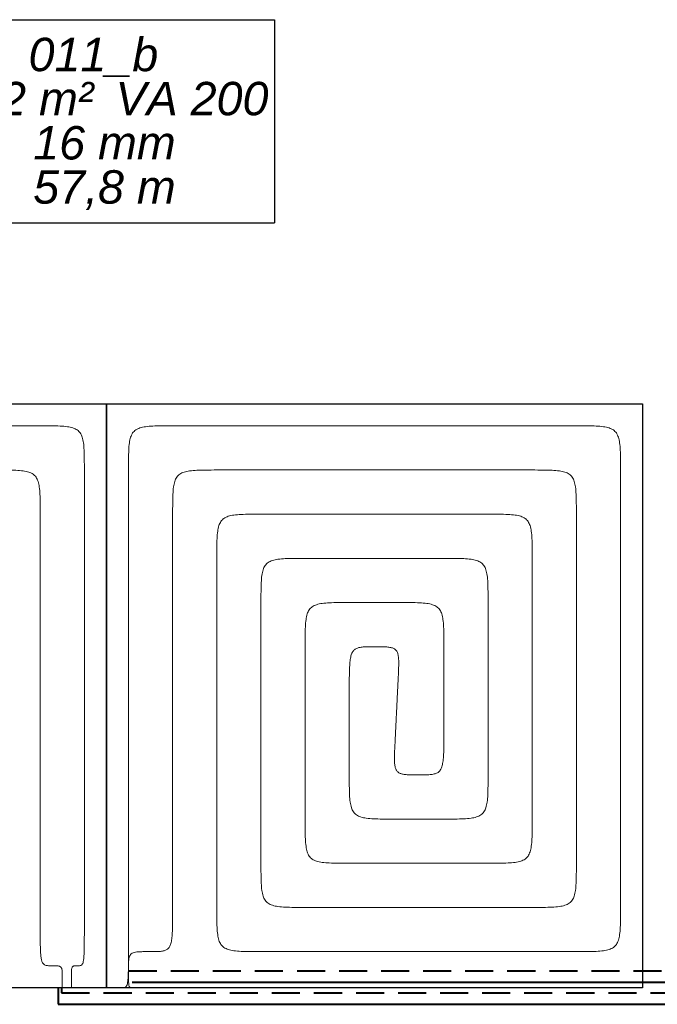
# Model space of a CAD drawing. Header units: millimetres. Extents: x 206445 to 335272, y 14092 to 100072.
# Tile 34 of 38: x 320152 to 323040, y 54683 to 59140. Entities that reach past the tile are written whole.
import ezdxf
from ezdxf.lldxf.tags import DXFTag

# ---------------------------------------------------------------- set-up
doc = ezdxf.new("R2010")
doc.units = ezdxf.units.MM
doc.linetypes.add('DASHED', pattern=[19.05, 12.7, -6.35])
doc.layers.add('IS_Ogrzewanie_płaszczyznowe', color=7, linetype='SOLID', true_color=0x008000)
doc.layers.add('IS_Ogrzewanie_płaszczyznowe_-_opis', color=7, linetype='SOLID', true_color=0x008000)
doc.layers.add('IS_Powrót', color=5, linetype='DASHED', lineweight=35, true_color=0x0000ff)
doc.layers.add('IS_Zasilanie', color=1, linetype='SOLID', lineweight=35, true_color=0xff0000)
doc.layers.add('IS_Rys.pętli_o.p._Powrót', color=251, linetype='DASH', lineweight=0)
doc.layers.add('IS_Rys.pętli_o.p._Zasilanie', color=76, linetype='SOLID', lineweight=0)
doc.styles.get("Standard").update_dxf_attribs({"font": 'arial.ttf'})
tags = doc.linetypes.add('DASH', pattern=[15, 10, -5]).pattern_tags.tags
tags[6:7] = [DXFTag(74, 4), DXFTag(75, 0), DXFTag(340, '0'), DXFTag(46, 0.0), DXFTag(50, 0.0), DXFTag(44, 0.0), DXFTag(45, 0.0)]
tags[4:5] = [DXFTag(74, 4), DXFTag(75, 0), DXFTag(340, '0'), DXFTag(46, 0.0), DXFTag(50, 0.0), DXFTag(44, 0.0), DXFTag(45, 0.0)]
tags = doc.linetypes.add('SOLID', pattern=[10, 10, 0]).pattern_tags.tags
tags[6:7] = [DXFTag(74, 4), DXFTag(75, 0), DXFTag(340, '0'), DXFTag(46, 0.0), DXFTag(50, 0.0), DXFTag(44, 0.0), DXFTag(45, 0.0)]
tags[4:5] = [DXFTag(74, 4), DXFTag(75, 0), DXFTag(340, '0'), DXFTag(46, 0.0), DXFTag(50, 0.0), DXFTag(44, 0.0), DXFTag(45, 0.0)]

msp = doc.modelspace()

# ---------------------------------------------------------------- linework, layer by layer
at = {"layer": 'IS_Ogrzewanie_płaszczyznowe'}
for p, q in [((318116.3, 57401.8), (320544.7, 57401.8)), ((320544.7, 57401.8), (320544.7, 54757.6)), ((320544.7, 54757.6), (320544.7, 57401.8)), ((320544.7, 57401.8), (322973.1, 57401.8)), ((322973.1, 57401.8), (322973.1, 54757.6)), ((320544.7, 54757.6), (318116.3, 54757.6)), ((322973.1, 54757.6), (320544.7, 54757.6))]:
    msp.add_line(p, q, dxfattribs=at)
at = {"layer": 'IS_Ogrzewanie_płaszczyznowe_-_opis'}
for p, q in [((319745.8, 59140.3), (321305.8, 59140.3)), ((321305.8, 59140.3), (321305.8, 58220.3)), ((319745.8, 58220.3), (321305.8, 58220.3))]:
    msp.add_line(p, q, dxfattribs=at)
at = {"layer": 'IS_Powrót', "color": 4, "lineweight": 40, "ltscale": 10}
for p, q in [((320645.9, 54834.5), (323337.6, 54834.5)), ((320341.7, 54757.6), (320341.7, 54734.5)), ((320341.7, 54734.5), (323307.6, 54734.5))]:
    msp.add_line(p, q, dxfattribs=at)
at = {"layer": 'IS_Rys.pętli_o.p._Powrót', "ltscale": 10}
for points, knots in [([(320244.7, 57301.8), (320230.5, 57301.8), (320177.4, 57301.8), (320066.1, 57301.8), (319897.1, 57301.8), (319687, 57301.8), (319452.1, 57301.8), (319208.9, 57301.8), (318974, 57301.8), (318763.8, 57301.8), (318594.9, 57301.8), (318483.6, 57301.8), (318430.5, 57301.8), (318416.3, 57301.8)], [0, 0, 0, 0, 4.258482, 15.934966, 33.381007, 54.948159, 78.987979, 103.852021, 127.891841, 149.458993, 166.905034, 178.581518, 182.84, 182.84, 182.84, 182.84]), ([(320444.7, 57101.8), (320444.7, 57118.4), (320444.7, 57148.5), (320444, 57189.6), (320441.5, 57222.7), (320436.4, 57248.9), (320427.3, 57269.5), (320412.4, 57284.4), (320391.8, 57293.5), (320365.6, 57298.6), (320332.5, 57301), (320291.4, 57301.8), (320261.3, 57301.8), (320244.7, 57301.8)], [0, 0, 0, 0, 4.973727, 9.047211, 12.320392, 14.919985, 17.03704, 18.970826, 21.087881, 23.687474, 26.960655, 31.034139, 36.007866, 36.007866, 36.007866, 36.007866]), ([(320644.7, 57101.8), (320644.7, 57118.4), (320644.7, 57148.5), (320645.4, 57189.6), (320647.9, 57222.7), (320652.9, 57248.9), (320662.1, 57269.5), (320677, 57284.4), (320697.5, 57293.5), (320723.8, 57298.6), (320756.9, 57301), (320798, 57301.8), (320828.1, 57301.8), (320844.7, 57301.8)], [0, 0, 0, 0, 4.973727, 9.047211, 12.320392, 14.919985, 17.03704, 18.970826, 21.087881, 23.687474, 26.960655, 31.034139, 36.007866, 36.007866, 36.007866, 36.007866]), ([(320844.7, 57301.8), (320858.9, 57301.8), (320912, 57301.8), (321023.3, 57301.8), (321192.2, 57301.8), (321402.4, 57301.8), (321637.3, 57301.8), (321880.5, 57301.8), (322115.4, 57301.8), (322325.5, 57301.8), (322494.5, 57301.8), (322605.8, 57301.8), (322658.9, 57301.8), (322673.1, 57301.8)], [0, 0, 0, 0, 4.258482, 15.934966, 33.381007, 54.948159, 78.987979, 103.852021, 127.891841, 149.458993, 166.905034, 178.581518, 182.84, 182.84, 182.84, 182.84]), ([(322673.1, 57301.8), (322689.7, 57301.8), (322719.8, 57301.8), (322760.9, 57301), (322794, 57298.6), (322820.2, 57293.5), (322840.8, 57284.4), (322855.7, 57269.5), (322864.8, 57248.9), (322869.9, 57222.7), (322872.4, 57189.6), (322873.1, 57148.5), (322873.1, 57118.4), (322873.1, 57101.8)], [0, 0, 0, 0, 4.973727, 9.047211, 12.320392, 14.919985, 17.03704, 18.970826, 21.087881, 23.687474, 26.960655, 31.034139, 36.007866, 36.007866, 36.007866, 36.007866]), ([(320444.7, 55057.6), (320444.7, 55073.4), (320444.7, 55132.8), (320444.7, 55257.2), (320444.7, 55446.1), (320444.7, 55681.1), (320444.7, 55943.8), (320444.7, 56215.6), (320444.7, 56478.2), (320444.7, 56713.2), (320444.7, 56902.1), (320444.7, 57026.5), (320444.7, 57085.9), (320444.7, 57101.8)], [0, 0, 0, 0, 4.761097, 17.815718, 37.320856, 61.433509, 88.310669, 116.109331, 142.986491, 167.099144, 186.604282, 199.658903, 204.42, 204.42, 204.42, 204.42]), ([(320644.7, 54957.6), (320644.7, 54974.2), (320644.7, 55036.5), (320644.7, 55167), (320644.7, 55365.2), (320644.7, 55611.6), (320644.7, 55887.1), (320644.7, 56172.2), (320644.7, 56447.7), (320644.7, 56694.2), (320644.7, 56892.3), (320644.7, 57022.8), (320644.7, 57085.1), (320644.7, 57101.8)], [0, 0, 0, 0, 4.994005, 18.687243, 39.146551, 64.438768, 92.630729, 121.789271, 149.981232, 175.273449, 195.732757, 209.425995, 214.42, 214.42, 214.42, 214.42]), ([(322873.1, 57101.8), (322873.1, 57086.4), (322873.1, 57028.9), (322873.1, 56908.4), (322873.1, 56725.4), (322873.1, 56497.7), (322873.1, 56243.3), (322873.1, 55980), (322873.1, 55725.6), (322873.1, 55498), (322873.1, 55315), (322873.1, 55194.5), (322873.1, 55136.9), (322873.1, 55121.6)], [0, 0, 0, 0, 4.612036, 17.257941, 36.152412, 59.510143, 85.54583, 112.47417, 138.509857, 161.867588, 180.762059, 193.407964, 198.02, 198.02, 198.02, 198.02]), ([(321044.7, 56701.8), (321044.7, 56718.4), (321044.7, 56748.5), (321045.4, 56789.6), (321047.9, 56822.7), (321052.9, 56848.9), (321062.1, 56869.5), (321077, 56884.4), (321097.5, 56893.5), (321123.8, 56898.6), (321156.9, 56901), (321198, 56901.8), (321228.1, 56901.8), (321244.7, 56901.8)], [0, 0, 0, 0, 4.973727, 9.047211, 12.320392, 14.919985, 17.03704, 18.970826, 21.087881, 23.687474, 26.960655, 31.034139, 36.007866, 36.007866, 36.007866, 36.007866]), ([(321244.7, 56901.8), (321252.7, 56901.8), (321282.6, 56901.8), (321345.1, 56901.8), (321440.2, 56901.8), (321558.4, 56901.8), (321690.5, 56901.8), (321827.3, 56901.8), (321959.4, 56901.8), (322077.6, 56901.8), (322172.6, 56901.8), (322235.2, 56901.8), (322265.1, 56901.8), (322273.1, 56901.8)], [0, 0, 0, 0, 2.395222, 8.962765, 18.775447, 30.906086, 44.427498, 58.412502, 71.933914, 84.064553, 93.877235, 100.444778, 102.84, 102.84, 102.84, 102.84]), ([(322273.1, 56901.8), (322289.7, 56901.8), (322319.8, 56901.8), (322360.9, 56901), (322394, 56898.6), (322420.2, 56893.5), (322440.8, 56884.4), (322455.7, 56869.5), (322464.8, 56848.9), (322469.9, 56822.7), (322472.4, 56789.6), (322473.1, 56748.5), (322473.1, 56718.4), (322473.1, 56701.8)], [0, 0, 0, 0, 4.973727, 9.047211, 12.320392, 14.919985, 17.03704, 18.970826, 21.087881, 23.687474, 26.960655, 31.034139, 36.007866, 36.007866, 36.007866, 36.007866]), ([(321044.7, 55121.6), (321044.7, 55133.8), (321044.7, 55179.7), (321044.7, 55275.9), (321044.7, 55421.9), (321044.7, 55603.6), (321044.7, 55806.6), (321044.7, 56016.7), (321044.7, 56219.8), (321044.7, 56401.4), (321044.7, 56547.4), (321044.7, 56643.6), (321044.7, 56689.5), (321044.7, 56701.8)], [0, 0, 0, 0, 3.680406, 13.771841, 28.849632, 47.489106, 68.26559, 89.75441, 110.530894, 129.170368, 144.248159, 154.339594, 158.02, 158.02, 158.02, 158.02]), ([(322473.1, 56701.8), (322473.1, 56692.6), (322473.1, 56658.3), (322473.1, 56586.5), (322473.1, 56477.4), (322473.1, 56341.8), (322473.1, 56190.1), (322473.1, 56033.2), (322473.1, 55881.6), (322473.1, 55745.9), (322473.1, 55636.8), (322473.1, 55565), (322473.1, 55530.7), (322473.1, 55521.6)], [0, 0, 0, 0, 2.748775, 10.28574, 21.546852, 35.468069, 50.985349, 67.034651, 82.551931, 96.473148, 107.73426, 115.271225, 118.02, 118.02, 118.02, 118.02]), ([(321444.7, 56301.8), (321444.7, 56318.4), (321444.7, 56348.5), (321445.4, 56389.6), (321447.9, 56422.7), (321452.9, 56448.9), (321462.1, 56469.5), (321477, 56484.4), (321497.5, 56493.5), (321523.8, 56498.6), (321556.9, 56501), (321598, 56501.8), (321628.1, 56501.8), (321644.7, 56501.8)], [0, 0, 0, 0, 4.973727, 9.047211, 12.320392, 14.919985, 17.03704, 18.970826, 21.087881, 23.687474, 26.960655, 31.034139, 36.007866, 36.007866, 36.007866, 36.007866]), ([(321644.7, 56501.8), (321646.5, 56501.8), (321653.1, 56501.8), (321667, 56501.8), (321688.1, 56501.8), (321714.4, 56501.8), (321743.7, 56501.8), (321774.1, 56501.8), (321803.4, 56501.8), (321829.7, 56501.8), (321850.8, 56501.8), (321864.7, 56501.8), (321871.3, 56501.8), (321873.1, 56501.8)], [0, 0, 0, 0, 0.531961, 1.990563, 4.169887, 6.864012, 9.867017, 12.972983, 15.975988, 18.670113, 20.849437, 22.308039, 22.84, 22.84, 22.84, 22.84]), ([(321873.1, 56501.8), (321889.7, 56501.8), (321919.8, 56501.8), (321960.9, 56501), (321994, 56498.6), (322020.2, 56493.5), (322040.8, 56484.4), (322055.7, 56469.5), (322064.8, 56448.9), (322069.9, 56422.7), (322072.4, 56389.6), (322073.1, 56348.5), (322073.1, 56318.4), (322073.1, 56301.8)], [0, 0, 0, 0, 4.973727, 9.047211, 12.320392, 14.919985, 17.03704, 18.970826, 21.087881, 23.687474, 26.960655, 31.034139, 36.007866, 36.007866, 36.007866, 36.007866]), ([(321444.7, 55521.6), (321444.7, 55527.6), (321444.7, 55550.3), (321444.7, 55597.8), (321444.7, 55669.9), (321444.7, 55759.6), (321444.7, 55859.8), (321444.7, 55963.6), (321444.7, 56063.8), (321444.7, 56153.5), (321444.7, 56225.6), (321444.7, 56273.1), (321444.7, 56295.7), (321444.7, 56301.8)], [0, 0, 0, 0, 1.817145, 6.799639, 14.244072, 23.447032, 33.705109, 44.314891, 54.572968, 63.775928, 71.220361, 76.202855, 78.02, 78.02, 78.02, 78.02]), ([(322073.1, 56301.8), (322073.1, 56298.8), (322073.1, 56287.8), (322073.1, 56264.6), (322073.1, 56229.5), (322073.1, 56185.8), (322073.1, 56137), (322073.1, 56086.4), (322073.1, 56037.5), (322073.1, 55993.8), (322073.1, 55958.7), (322073.1, 55935.6), (322073.1, 55924.5), (322073.1, 55921.6)], [0, 0, 0, 0, 0.885515, 3.313539, 6.941292, 11.425995, 16.424869, 21.595131, 26.594005, 31.078708, 34.706461, 37.134485, 38.02, 38.02, 38.02, 38.02]), ([(321851.8, 55866.6), (321851.8, 55867.8), (321852.1, 55872), (321852.5, 55880.8), (321853.1, 55894.2), (321854, 55910.9), (321854.9, 55929.5), (321855.8, 55948.8), (321856.7, 55967.4), (321857.5, 55984.1), (321858.2, 55997.5), (321858.6, 56006.3), (321858.8, 56010.5), (321858.9, 56011.7)], [0, 0, 0, 0, 0.338237, 1.265661, 2.651341, 4.364348, 6.27375, 8.248617, 10.158019, 11.871025, 13.256706, 14.184129, 14.522366, 14.522366, 14.522366, 14.522366]), ([(322073.1, 55921.6), (322073.1, 55905), (322073.1, 55874.8), (322072.7, 55833.8), (322071.3, 55800.8), (322068.4, 55774.9), (322063.6, 55755.1), (322055.7, 55740.1), (322043.7, 55730.2), (322028.2, 55724.8), (322009.1, 55722.3), (321985.6, 55721.6), (321968.4, 55721.6), (321958.9, 55721.6)], [0, 0, 0, 0, 4.973711, 9.04628, 12.311059, 14.87027, 16.849079, 18.423685, 19.847597, 21.400553, 23.284178, 25.61174, 28.451765, 28.451765, 28.451765, 28.451765]), ([(321958.9, 55721.6), (321949.4, 55721.6), (321932.2, 55721.6), (321908.8, 55722.1), (321890, 55723.9), (321875, 55727.6), (321863.3, 55734.5), (321855.5, 55745.5), (321851.3, 55760.2), (321849.3, 55779.1), (321849.1, 55803), (321850.1, 55832.7), (321851.2, 55854.6), (321851.8, 55866.6)], [0, 0, 0, 0, 2.839472, 5.162176, 7.025444, 8.51148, 9.760249, 10.992988, 12.450082, 14.305788, 16.671088, 19.625606, 23.236694, 23.236694, 23.236694, 23.236694]), ([(321644.7, 55321.6), (321628.1, 55321.6), (321598, 55321.6), (321556.9, 55322.3), (321523.8, 55324.8), (321497.5, 55329.8), (321477, 55339), (321462.1, 55353.8), (321452.9, 55374.4), (321447.9, 55400.7), (321445.4, 55433.8), (321444.7, 55474.8), (321444.7, 55505), (321444.7, 55521.6)], [0, 0, 0, 0, 4.973727, 9.047211, 12.320392, 14.919985, 17.03704, 18.970826, 21.087881, 23.687474, 26.960655, 31.034139, 36.007866, 36.007866, 36.007866, 36.007866]), ([(322473.1, 55521.6), (322473.1, 55505), (322473.1, 55474.8), (322472.4, 55433.8), (322469.9, 55400.7), (322464.8, 55374.4), (322455.7, 55353.8), (322440.8, 55339), (322420.2, 55329.8), (322394, 55324.8), (322360.9, 55322.3), (322319.8, 55321.6), (322289.7, 55321.6), (322273.1, 55321.6)], [0, 0, 0, 0, 4.973727, 9.047211, 12.320392, 14.919985, 17.03704, 18.970826, 21.087881, 23.687474, 26.960655, 31.034139, 36.007866, 36.007866, 36.007866, 36.007866]), ([(322273.1, 55321.6), (322268.2, 55321.6), (322250, 55321.6), (322211.7, 55321.6), (322153.6, 55321.6), (322081.4, 55321.6), (322000.7, 55321.6), (321917.1, 55321.6), (321836.4, 55321.6), (321764.1, 55321.6), (321706.1, 55321.6), (321667.8, 55321.6), (321649.6, 55321.6), (321644.7, 55321.6)], [0, 0, 0, 0, 1.463591, 5.476664, 11.472667, 18.885049, 27.147258, 35.692742, 43.954951, 51.367333, 57.363336, 61.376409, 62.84, 62.84, 62.84, 62.84]), ([(321244.7, 54921.6), (321228.1, 54921.6), (321198, 54921.6), (321156.9, 54922.3), (321123.8, 54924.8), (321097.5, 54929.8), (321077, 54939), (321062.1, 54953.8), (321052.9, 54974.4), (321047.9, 55000.7), (321045.4, 55033.8), (321044.7, 55074.8), (321044.7, 55105), (321044.7, 55121.6)], [0, 0, 0, 0, 4.973727, 9.047211, 12.320392, 14.919985, 17.03704, 18.970826, 21.087881, 23.687474, 26.960655, 31.034139, 36.007866, 36.007866, 36.007866, 36.007866]), ([(322873.1, 55121.6), (322873.1, 55105), (322873.1, 55074.8), (322872.4, 55033.8), (322869.9, 55000.7), (322864.8, 54974.4), (322855.7, 54953.8), (322840.8, 54939), (322820.2, 54929.8), (322794, 54924.8), (322760.9, 54922.3), (322719.8, 54921.6), (322689.7, 54921.6), (322673.1, 54921.6)], [0, 0, 0, 0, 4.973727, 9.047211, 12.320392, 14.919985, 17.03704, 18.970826, 21.087881, 23.687474, 26.960655, 31.034139, 36.007866, 36.007866, 36.007866, 36.007866]), ([(320415.4, 54857.6), (320417.9, 54857.6), (320422.3, 54857.6), (320428.6, 54858.3), (320434.1, 54861.5), (320437.9, 54868), (320440.5, 54877.7), (320442.3, 54891.8), (320443.5, 54911.2), (320444.2, 54936.9), (320444.6, 54969.8), (320444.7, 55010.8), (320444.7, 55041), (320444.7, 55057.6)], [0, 0, 0, 0, 0.727427, 1.332085, 1.887819, 2.556391, 3.514529, 4.896463, 6.809504, 9.350249, 12.611222, 16.683377, 21.657082, 21.657082, 21.657082, 21.657082]), ([(320612.3, 54757.6), (320615, 54757.6), (320619.9, 54757.6), (320626.8, 54758.3), (320632.8, 54761.4), (320637.2, 54767.9), (320640, 54777.7), (320642, 54791.8), (320643.4, 54811.2), (320644.2, 54836.9), (320644.6, 54869.8), (320644.7, 54910.8), (320644.7, 54941), (320644.7, 54957.6)], [0, 0, 0, 0, 0.804886, 1.472099, 2.071976, 2.763301, 3.730514, 5.11569, 7.029784, 9.570821, 12.831854, 16.904016, 21.877721, 21.877721, 21.877721, 21.877721]), ([(322673.1, 54921.6), (322662, 54921.6), (322620.5, 54921.6), (322533.6, 54921.6), (322401.6, 54921.6), (322237.4, 54921.6), (322053.9, 54921.6), (321863.9, 54921.6), (321680.4, 54921.6), (321516.2, 54921.6), (321384.2, 54921.6), (321297.3, 54921.6), (321255.8, 54921.6), (321244.7, 54921.6)], [0, 0, 0, 0, 3.326852, 12.448866, 26.078227, 42.927122, 61.707739, 81.132261, 99.912878, 116.761773, 130.391134, 139.513148, 142.84, 142.84, 142.84, 142.84]), ([(320386.2, 54807.6), (320386.2, 54811.7), (320386.2, 54819.3), (320386.3, 54829.5), (320386.7, 54837.8), (320387.4, 54844.2), (320388.6, 54849.2), (320390.7, 54852.9), (320393.7, 54855.4), (320397.7, 54856.8), (320402.6, 54857.4), (320408.6, 54857.6), (320413, 54857.6), (320415.4, 54857.6)], [0, 0, 0, 0, 1.243428, 2.261576, 3.07782, 3.717865, 4.213419, 4.609447, 4.970523, 5.36701, 5.849114, 6.445134, 7.172415, 7.172415, 7.172415, 7.172415]), ([(320386.2, 54757.6), (320386.2, 54758), (320386.2, 54759.4), (320386.2, 54762.5), (320386.2, 54767.1), (320386.2, 54772.8), (320386.2, 54779.3), (320386.2, 54785.9), (320386.2, 54792.3), (320386.2, 54798.1), (320386.2, 54802.7), (320386.2, 54805.7), (320386.2, 54807.2), (320386.2, 54807.6)], [0, 0, 0, 0, 0.116454, 0.435763, 0.912847, 1.50263, 2.16003, 2.83997, 3.49737, 4.087153, 4.564237, 4.883546, 5, 5, 5, 5]), ([(320580, 54757.6), (320580.2, 54757.6), (320581.2, 54757.6), (320583.1, 54757.6), (320586.1, 54757.6), (320589.8, 54757.6), (320594, 54757.6), (320598.3, 54757.6), (320602.5, 54757.6), (320606.2, 54757.6), (320609.2, 54757.6), (320611.1, 54757.6), (320612.1, 54757.6), (320612.3, 54757.6)], [0, 0, 0, 0, 0.075369, 0.282026, 0.590795, 0.972502, 1.397971, 1.838029, 2.263498, 2.645205, 2.953974, 3.160631, 3.236, 3.236, 3.236, 3.236])]:
    msp.add_open_spline(points, degree=3, knots=knots, dxfattribs=at)
at = {"layer": 'IS_Rys.pętli_o.p._Zasilanie', "ltscale": 10}
for points, knots in [([(320244.7, 56901.8), (320244.7, 56918.4), (320244.7, 56948.5), (320244, 56989.6), (320241.5, 57022.7), (320236.4, 57048.9), (320227.3, 57069.5), (320212.4, 57084.4), (320191.8, 57093.5), (320165.6, 57098.6), (320132.5, 57101), (320091.4, 57101.8), (320061.3, 57101.8), (320044.7, 57101.8)], [0, 0, 0, 0, 4.973727, 9.047211, 12.320392, 14.919985, 17.03704, 18.970826, 21.087881, 23.687474, 26.960655, 31.034139, 36.007866, 36.007866, 36.007866, 36.007866]), ([(320844.7, 56901.8), (320844.7, 56918.4), (320844.7, 56948.5), (320845.4, 56989.6), (320847.9, 57022.7), (320852.9, 57048.9), (320862.1, 57069.5), (320877, 57084.4), (320897.5, 57093.5), (320923.8, 57098.6), (320956.9, 57101), (320998, 57101.8), (321028.1, 57101.8), (321044.7, 57101.8)], [0, 0, 0, 0, 4.973727, 9.047211, 12.320392, 14.919985, 17.03704, 18.970826, 21.087881, 23.687474, 26.960655, 31.034139, 36.007866, 36.007866, 36.007866, 36.007866]), ([(321044.7, 57101.8), (321055.8, 57101.8), (321097.3, 57101.8), (321184.2, 57101.8), (321316.2, 57101.8), (321480.4, 57101.8), (321663.9, 57101.8), (321853.9, 57101.8), (322037.4, 57101.8), (322201.6, 57101.8), (322333.6, 57101.8), (322420.5, 57101.8), (322462, 57101.8), (322473.1, 57101.8)], [0, 0, 0, 0, 3.326852, 12.448866, 26.078227, 42.927122, 61.707739, 81.132261, 99.912878, 116.761773, 130.391134, 139.513148, 142.84, 142.84, 142.84, 142.84]), ([(322473.1, 57101.8), (322489.7, 57101.8), (322519.8, 57101.8), (322560.9, 57101), (322594, 57098.6), (322620.2, 57093.5), (322640.8, 57084.4), (322655.7, 57069.5), (322664.8, 57048.9), (322669.9, 57022.7), (322672.4, 56989.6), (322673.1, 56948.5), (322673.1, 56918.4), (322673.1, 56901.8)], [0, 0, 0, 0, 4.973727, 9.047211, 12.320392, 14.919985, 17.03704, 18.970826, 21.087881, 23.687474, 26.960655, 31.034139, 36.007866, 36.007866, 36.007866, 36.007866]), ([(320244.7, 55057.6), (320244.7, 55071.9), (320244.7, 55125.5), (320244.7, 55237.7), (320244.7, 55408.1), (320244.7, 55620.1), (320244.7, 55857.1), (320244.7, 56102.3), (320244.7, 56339.2), (320244.7, 56551.2), (320244.7, 56721.7), (320244.7, 56833.9), (320244.7, 56887.5), (320244.7, 56901.8)], [0, 0, 0, 0, 4.295282, 16.072667, 33.669467, 55.42299, 79.670548, 104.749452, 128.99701, 150.750533, 168.347333, 180.124718, 184.42, 184.42, 184.42, 184.42]), ([(320844.7, 55121.6), (320844.7, 55135.4), (320844.7, 55187.1), (320844.7, 55295.4), (320844.7, 55460), (320844.7, 55664.6), (320844.7, 55893.3), (320844.7, 56130), (320844.7, 56358.8), (320844.7, 56563.4), (320844.7, 56727.9), (320844.7, 56836.2), (320844.7, 56888), (320844.7, 56901.8)], [0, 0, 0, 0, 4.146221, 15.514891, 32.501022, 53.499624, 76.90571, 101.11429, 124.520376, 145.518978, 162.505109, 173.873779, 178.02, 178.02, 178.02, 178.02]), ([(322673.1, 56901.8), (322673.1, 56889.5), (322673.1, 56843.6), (322673.1, 56747.4), (322673.1, 56601.4), (322673.1, 56419.8), (322673.1, 56216.7), (322673.1, 56006.6), (322673.1, 55803.6), (322673.1, 55621.9), (322673.1, 55475.9), (322673.1, 55379.7), (322673.1, 55333.8), (322673.1, 55321.6)], [0, 0, 0, 0, 3.680406, 13.771841, 28.849632, 47.489106, 68.26559, 89.75441, 110.530894, 129.170368, 144.248159, 154.339594, 158.02, 158.02, 158.02, 158.02]), ([(321244.7, 56501.8), (321244.7, 56518.4), (321244.7, 56548.5), (321245.4, 56589.6), (321247.9, 56622.7), (321252.9, 56648.9), (321262.1, 56669.5), (321277, 56684.4), (321297.5, 56693.5), (321323.8, 56698.6), (321356.9, 56701), (321398, 56701.8), (321428.1, 56701.8), (321444.7, 56701.8)], [0, 0, 0, 0, 4.973727, 9.047211, 12.320392, 14.919985, 17.03704, 18.970826, 21.087881, 23.687474, 26.960655, 31.034139, 36.007866, 36.007866, 36.007866, 36.007866]), ([(321444.7, 56701.8), (321449.6, 56701.8), (321467.8, 56701.8), (321506.1, 56701.8), (321564.1, 56701.8), (321636.4, 56701.8), (321717.1, 56701.8), (321800.7, 56701.8), (321881.4, 56701.8), (321953.6, 56701.8), (322011.7, 56701.8), (322050, 56701.8), (322068.2, 56701.8), (322073.1, 56701.8)], [0, 0, 0, 0, 1.463591, 5.476664, 11.472667, 18.885049, 27.147258, 35.692742, 43.954951, 51.367333, 57.363336, 61.376409, 62.84, 62.84, 62.84, 62.84]), ([(322073.1, 56701.8), (322089.7, 56701.8), (322119.8, 56701.8), (322160.9, 56701), (322194, 56698.6), (322220.2, 56693.5), (322240.8, 56684.4), (322255.7, 56669.5), (322264.8, 56648.9), (322269.9, 56622.7), (322272.4, 56589.6), (322273.1, 56548.5), (322273.1, 56518.4), (322273.1, 56501.8)], [0, 0, 0, 0, 4.973727, 9.047211, 12.320392, 14.919985, 17.03704, 18.970826, 21.087881, 23.687474, 26.960655, 31.034139, 36.007866, 36.007866, 36.007866, 36.007866]), ([(321244.7, 55321.6), (321244.7, 55330.7), (321244.7, 55365), (321244.7, 55436.8), (321244.7, 55545.9), (321244.7, 55681.6), (321244.7, 55833.2), (321244.7, 55990.1), (321244.7, 56141.8), (321244.7, 56277.4), (321244.7, 56386.5), (321244.7, 56458.3), (321244.7, 56492.6), (321244.7, 56501.8)], [0, 0, 0, 0, 2.748775, 10.28574, 21.546852, 35.468069, 50.985349, 67.034651, 82.551931, 96.473148, 107.73426, 115.271225, 118.02, 118.02, 118.02, 118.02]), ([(322273.1, 56501.8), (322273.1, 56495.7), (322273.1, 56473.1), (322273.1, 56425.6), (322273.1, 56353.5), (322273.1, 56263.8), (322273.1, 56163.6), (322273.1, 56059.8), (322273.1, 55959.6), (322273.1, 55869.9), (322273.1, 55797.8), (322273.1, 55750.3), (322273.1, 55727.6), (322273.1, 55721.6)], [0, 0, 0, 0, 1.817145, 6.799639, 14.244072, 23.447032, 33.705109, 44.314891, 54.572968, 63.775928, 71.220361, 76.202855, 78.02, 78.02, 78.02, 78.02]), ([(321644.7, 56101.8), (321644.7, 56118.4), (321644.7, 56148.5), (321645.1, 56189.5), (321646.5, 56222.5), (321649.3, 56248.4), (321654.2, 56268.3), (321662.1, 56283.2), (321674.1, 56293.2), (321689.6, 56298.6), (321708.7, 56301), (321732.2, 56301.8), (321749.4, 56301.8), (321758.9, 56301.8)], [0, 0, 0, 0, 4.973711, 9.04628, 12.311059, 14.87027, 16.849079, 18.423685, 19.847597, 21.400553, 23.284178, 25.61174, 28.451765, 28.451765, 28.451765, 28.451765]), ([(321758.9, 56301.8), (321768.4, 56301.8), (321785.6, 56301.8), (321809, 56301.2), (321827.8, 56299.5), (321842.8, 56295.7), (321854.4, 56288.8), (321862.2, 56277.9), (321866.5, 56263.2), (321868.5, 56244.3), (321868.7, 56220.4), (321867.7, 56190.6), (321866.6, 56168.7), (321866, 56156.7)], [0, 0, 0, 0, 2.839472, 5.162176, 7.025444, 8.51148, 9.760249, 10.992988, 12.450082, 14.305788, 16.671088, 19.625606, 23.236694, 23.236694, 23.236694, 23.236694]), ([(321866, 56156.7), (321865.9, 56155.6), (321865.7, 56151.4), (321865.3, 56142.6), (321864.6, 56129.2), (321863.8, 56112.5), (321862.9, 56093.8), (321862, 56074.6), (321861.1, 56055.9), (321860.2, 56039.2), (321859.6, 56025.8), (321859.2, 56017), (321858.9, 56012.8), (321858.9, 56011.7)], [0, 0, 0, 0, 0.338237, 1.265661, 2.651341, 4.364348, 6.27375, 8.248617, 10.158019, 11.871025, 13.256706, 14.184129, 14.522366, 14.522366, 14.522366, 14.522366]), ([(321644.7, 55721.6), (321644.7, 55724.5), (321644.7, 55735.6), (321644.7, 55758.7), (321644.7, 55793.8), (321644.7, 55837.5), (321644.7, 55886.4), (321644.7, 55937), (321644.7, 55985.8), (321644.7, 56029.5), (321644.7, 56064.6), (321644.7, 56087.8), (321644.7, 56098.8), (321644.7, 56101.8)], [0, 0, 0, 0, 0.885515, 3.313539, 6.941292, 11.425995, 16.424869, 21.595131, 26.594005, 31.078708, 34.706461, 37.134485, 38.02, 38.02, 38.02, 38.02]), ([(321844.7, 55521.6), (321828.1, 55521.6), (321798, 55521.6), (321756.9, 55522.3), (321723.8, 55524.8), (321697.5, 55529.8), (321677, 55539), (321662.1, 55553.8), (321652.9, 55574.4), (321647.9, 55600.7), (321645.4, 55633.8), (321644.7, 55674.8), (321644.7, 55705), (321644.7, 55721.6)], [0, 0, 0, 0, 4.973727, 9.047211, 12.320392, 14.919985, 17.03704, 18.970826, 21.087881, 23.687474, 26.960655, 31.034139, 36.007866, 36.007866, 36.007866, 36.007866]), ([(322273.1, 55721.6), (322273.1, 55705), (322273.1, 55674.8), (322272.4, 55633.8), (322269.9, 55600.7), (322264.8, 55574.4), (322255.7, 55553.8), (322240.8, 55539), (322220.2, 55529.8), (322194, 55524.8), (322160.9, 55522.3), (322119.8, 55521.6), (322089.7, 55521.6), (322073.1, 55521.6)], [0, 0, 0, 0, 4.973727, 9.047211, 12.320392, 14.919985, 17.03704, 18.970826, 21.087881, 23.687474, 26.960655, 31.034139, 36.007866, 36.007866, 36.007866, 36.007866]), ([(322073.1, 55521.6), (322071.3, 55521.6), (322064.7, 55521.6), (322050.8, 55521.6), (322029.7, 55521.6), (322003.4, 55521.6), (321974.1, 55521.6), (321943.7, 55521.6), (321914.4, 55521.6), (321888.1, 55521.6), (321867, 55521.6), (321853.1, 55521.6), (321846.5, 55521.6), (321844.7, 55521.6)], [0, 0, 0, 0, 0.531961, 1.990563, 4.169887, 6.864012, 9.867017, 12.972983, 15.975988, 18.670113, 20.849437, 22.308039, 22.84, 22.84, 22.84, 22.84]), ([(321444.7, 55121.6), (321428.1, 55121.6), (321398, 55121.6), (321356.9, 55122.3), (321323.8, 55124.8), (321297.5, 55129.8), (321277, 55139), (321262.1, 55153.8), (321252.9, 55174.4), (321247.9, 55200.7), (321245.4, 55233.8), (321244.7, 55274.8), (321244.7, 55305), (321244.7, 55321.6)], [0, 0, 0, 0, 4.973727, 9.047211, 12.320392, 14.919985, 17.03704, 18.970826, 21.087881, 23.687474, 26.960655, 31.034139, 36.007866, 36.007866, 36.007866, 36.007866]), ([(322673.1, 55321.6), (322673.1, 55305), (322673.1, 55274.8), (322672.4, 55233.8), (322669.9, 55200.7), (322664.8, 55174.4), (322655.7, 55153.8), (322640.8, 55139), (322620.2, 55129.8), (322594, 55124.8), (322560.9, 55122.3), (322519.8, 55121.6), (322489.7, 55121.6), (322473.1, 55121.6)], [0, 0, 0, 0, 4.973727, 9.047211, 12.320392, 14.919985, 17.03704, 18.970826, 21.087881, 23.687474, 26.960655, 31.034139, 36.007866, 36.007866, 36.007866, 36.007866]), ([(320744.7, 54921.6), (320753, 54921.6), (320768.1, 54921.6), (320788.7, 54922.3), (320805.5, 54924.8), (320819.2, 54930.3), (320829.6, 54940.4), (320836.4, 54955.2), (320840.6, 54975), (320843.1, 55000.9), (320844.3, 55033.8), (320844.7, 55074.8), (320844.7, 55105), (320844.7, 55121.6)], [0, 0, 0, 0, 2.486897, 4.525676, 6.180838, 7.566947, 8.890051, 10.418843, 12.381443, 14.936057, 18.199887, 22.272352, 27.246062, 27.246062, 27.246062, 27.246062]), ([(322473.1, 55121.6), (322465.1, 55121.6), (322435.2, 55121.6), (322372.6, 55121.6), (322277.6, 55121.6), (322159.4, 55121.6), (322027.3, 55121.6), (321890.5, 55121.6), (321758.4, 55121.6), (321640.2, 55121.6), (321545.1, 55121.6), (321482.6, 55121.6), (321452.7, 55121.6), (321444.7, 55121.6)], [0, 0, 0, 0, 2.395222, 8.962765, 18.775447, 30.906086, 44.427498, 58.412502, 71.933914, 84.064553, 93.877235, 100.444778, 102.84, 102.84, 102.84, 102.84]), ([(320294.7, 54857.6), (320290.6, 54857.6), (320283, 54857.6), (320272.6, 54858.3), (320263.7, 54861), (320256.7, 54867.3), (320252, 54877.4), (320248.8, 54891.7), (320246.7, 54911.2), (320245.5, 54936.9), (320244.9, 54969.8), (320244.7, 55010.8), (320244.7, 55041), (320244.7, 55057.6)], [0, 0, 0, 0, 1.244627, 2.268983, 3.133396, 3.977715, 5.011243, 6.420794, 8.342867, 10.886118, 14.147607, 18.219818, 23.193524, 23.193524, 23.193524, 23.193524]), ([(320644.7, 54839.6), (320644.7, 54846.4), (320644.7, 54858.7), (320645.1, 54875.6), (320646.3, 54889.2), (320648.9, 54900.1), (320653.6, 54908.6), (320661.1, 54914.6), (320671.2, 54918.2), (320684.3, 54920.3), (320700.8, 54921.3), (320721.3, 54921.6), (320736.4, 54921.6), (320744.7, 54921.6)], [0, 0, 0, 0, 2.039232, 3.709632, 5.054122, 6.131765, 7.038529, 7.922694, 8.948204, 10.238226, 11.872775, 13.909295, 16.396155, 16.396155, 16.396155, 16.396155]), ([(320344.8, 54807.6), (320344.8, 54811.7), (320344.8, 54819.3), (320344.6, 54829.5), (320344, 54837.8), (320342.7, 54844.4), (320340.4, 54849.5), (320336.7, 54853.2), (320331.6, 54855.5), (320325, 54856.8), (320316.7, 54857.4), (320306.4, 54857.6), (320298.9, 54857.6), (320294.7, 54857.6)], [0, 0, 0, 0, 1.243432, 2.261803, 3.080104, 3.730029, 4.259381, 4.743044, 5.272692, 5.923144, 6.742165, 7.761445, 9.005987, 9.005987, 9.005987, 9.005987]), ([(320662.3, 54757.6), (320660.9, 54757.6), (320658.2, 54757.6), (320654.5, 54757.9), (320651.3, 54759), (320648.9, 54761.7), (320647.3, 54765.8), (320646.1, 54771.6), (320645.4, 54779.6), (320645, 54790.1), (320644.8, 54803.6), (320644.7, 54820.4), (320644.7, 54832.8), (320644.7, 54839.6)], [0, 0, 0, 0, 0.438724, 0.800465, 1.110969, 1.430542, 1.842321, 2.415777, 3.202362, 4.244688, 5.581815, 7.251413, 9.290632, 9.290632, 9.290632, 9.290632]), ([(320344.8, 54757.6), (320344.8, 54758), (320344.8, 54759.4), (320344.8, 54762.5), (320344.8, 54767.1), (320344.8, 54772.8), (320344.8, 54779.3), (320344.8, 54785.9), (320344.8, 54792.3), (320344.8, 54798.1), (320344.8, 54802.7), (320344.8, 54805.7), (320344.8, 54807.2), (320344.8, 54807.6)], [0, 0, 0, 0, 0.116454, 0.435763, 0.912847, 1.50263, 2.16003, 2.83997, 3.49737, 4.087153, 4.564237, 4.883546, 5, 5, 5, 5]), ([(320680, 54757.6), (320679.8, 54757.6), (320679.3, 54757.6), (320678.2, 54757.6), (320676.6, 54757.6), (320674.6, 54757.6), (320672.3, 54757.6), (320670, 54757.6), (320667.7, 54757.6), (320665.7, 54757.6), (320664.1, 54757.6), (320663, 54757.6), (320662.5, 54757.6), (320662.3, 54757.6)], [0, 0, 0, 0, 0.041085, 0.153737, 0.322053, 0.530128, 0.762059, 1.001941, 1.233872, 1.441947, 1.610263, 1.722915, 1.764, 1.764, 1.764, 1.764])]:
    msp.add_open_spline(points, degree=3, knots=knots, dxfattribs=at)
at = {"layer": 'IS_Zasilanie', "color": 30, "lineweight": 40, "ltscale": 10}
for p, q in [((320660.9, 54783.1), (323322.6, 54783.1)), ((320326.7, 54757.6), (320326.7, 54683.1)), ((320326.7, 54683.1), (323292.6, 54683.1))]:
    msp.add_line(p, q, dxfattribs=at)

# ---------------------------------------------------------------- texts
at = {"layer": 'IS_Ogrzewanie_płaszczyznowe_-_opis', "char_height": 151.2}
for s, insert, attachment_point in [('\\fArial|b0|i1;011_b', (320485.8, 58880.3), 8), ('\\fArial|b0|i1;6,42 m²', (320485.8, 58858.7), 3), ('\\fArial|b0|i1;VA 200', (320585.8, 58858.7), 1), ('\\fArial|b0|i1;16 mm', (320535.8, 58658.7), 2), ('\\fArial|b0|i1;57,8 m', (320535.8, 58458.7), 2)]:
    msp.add_mtext(s, dxfattribs=dict(at, insert=insert, attachment_point=attachment_point))

doc.saveas('drawing.dxf')
